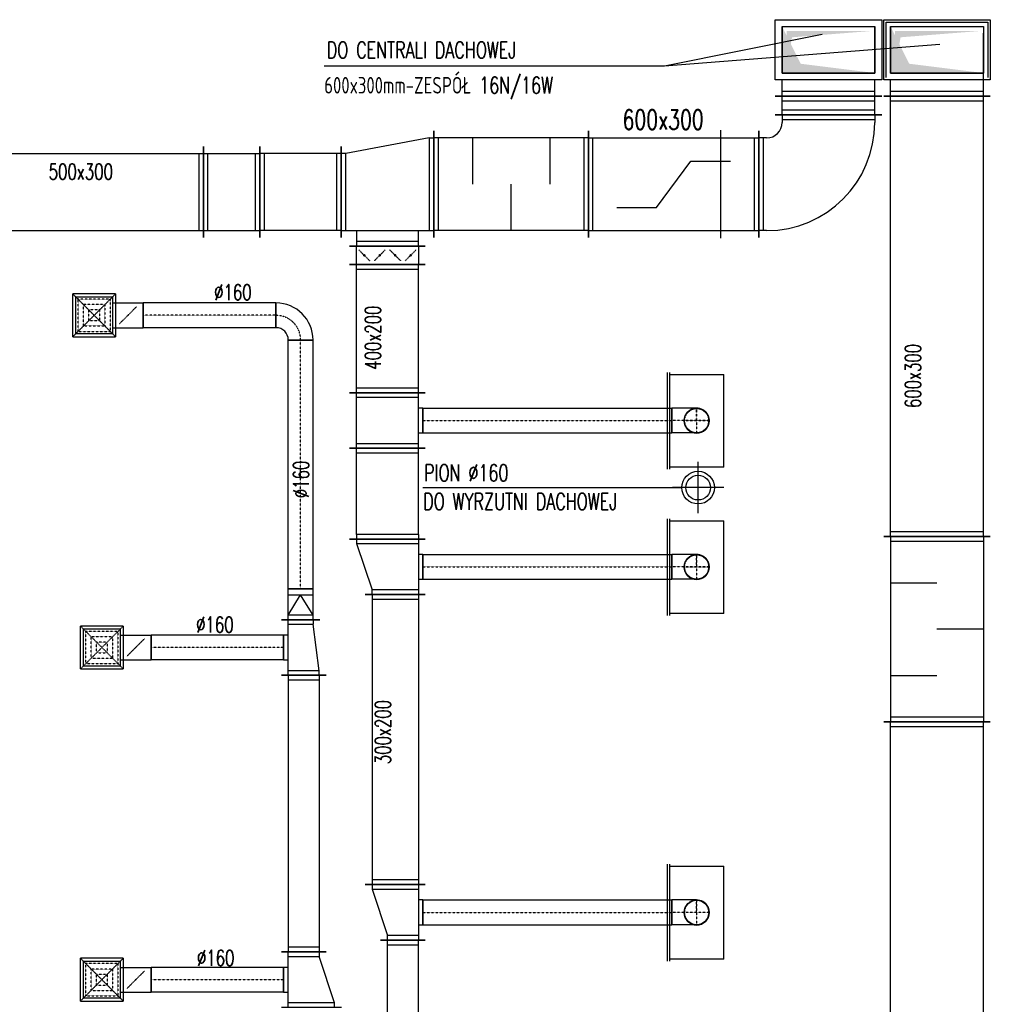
# Model space of a CAD drawing. Extents: x -7228 to 74941, y -112898 to 85621.
# Tile 50 of 256: x 33582 to 34210, y -55819 to -55181. Entities that reach past the tile are written whole.
import ezdxf

# ---------------------------------------------------------------- set-up
doc = ezdxf.new("R2010")
doc.units = 0
for name, pattern in [('DASHDOT', [1, 0.5, -0.25, 0, -0.25]), ('DASHED', [0.75, 0.5, -0.25]), ('DASHED2', [0.375, 0.25, -0.125])]:
    doc.linetypes.add(name, pattern=pattern)
doc.layers.get('0').update_dxf_attribs({"color": 101, "linetype": 'CONTINUOUS'})
for name, color, linetype in [('$$$-uwagi', 2, 'CONTINUOUS'), ('BB-went-opis', 8, 'CONTINUOUS'), ('E35', 6, 'CONTINUOUS'), ('FLUID-N16', 7, 'CONTINUOUS'), ('FLUID-N16-SYM', 7, 'CONTINUOUS'), ('FLUID-W16', 7, 'CONTINUOUS'), ('FLUID-W16-SYM', 7, 'CONTINUOUS'), ('m-went-wywiew', 1, 'CONTINUOUS')]:
    doc.layers.add(name, color=color, linetype=linetype)
doc.styles.add('tab-bud$0$ROMANS', font='romans', dxfattribs={"width": 0.7})
doc.linetypes.add('ZIGZAG', pattern='A,0.00254,-5.08,[131,ltypeshp.shx,S=5.08,R=0,X=-5.08,Y=0],-10.16,[131,ltypeshp.shx,S=5.08,R=180,X=5.08,Y=0],-5.08', length=20.32254)

# ---------------------------------------------------------------- blocks, each defined once
blk = doc.blocks.new('*U5098')
at = {"color": 5, "linetype": 'Continuous', "lineweight": -2, "ltscale": 2}
for p, q in [((-600, -345), (-600, 345)), ((600, 345), (600, -345))]:
    blk.add_line(p, q, dxfattribs=at)
at = {"color": 0, "linetype": 'ByBlock', "lineweight": -2, "ltscale": 2}
for p, q in [((-600, 300), (600, 300)), ((-600, -300), (600, -300))]:
    blk.add_line(p, q, dxfattribs=at)
at = {"color": 4, "linetype": 'Continuous', "ltscale": 2}
for p, q in [((-570, -300), (-570, 300)), ((0, 300), (0, 0)), ((570, 300), (570, -300)), ((-300, -300), (-300, 0)), ((300, -300), (300, 0))]:
    blk.add_line(p, q, dxfattribs=at)
blk = doc.blocks.new('*U5148')
at = {"color": 5, "linetype": 'Continuous', "lineweight": -2, "ltscale": 2}
for p, q in [((180, 195), (180, -195)), ((-180, -195), (-180, 95)), ((80, -180), (-80, -180))]:
    blk.add_line(p, q, dxfattribs=at)
at = {"color": 0, "linetype": 'ByBlock', "lineweight": -2, "ltscale": 2}
for p, q in [((150, 150), (-150, 50)), ((180, 150), (150, 150)), ((-180, 50), (-150, 50)), ((180, -150), (-180, -150)), ((-80, -150), (-80, -180)), ((80, -180), (80, -150))]:
    blk.add_line(p, q, dxfattribs=at)
at = {"color": 4, "linetype": 'Continuous', "ltscale": 2}
for p, q in [((150, 150), (150, -150)), ((-150, -150), (-150, 50))]:
    blk.add_line(p, q, dxfattribs=at)
blk = doc.blocks.new('*U5134')
at = {"color": 5, "linetype": 'Continuous', "lineweight": -2, "ltscale": 2}
for p, q in [((180, 145), (180, -145)), ((-180, -145), (-180, 105)), ((80, -130), (-80, -130))]:
    blk.add_line(p, q, dxfattribs=at)
at = {"color": 0, "linetype": 'ByBlock', "lineweight": -2, "ltscale": 2}
for p, q in [((150, 100), (-150, 60)), ((180, 100), (150, 100)), ((-180, 60), (-150, 60)), ((180, -100), (-180, -100)), ((-80, -100), (-80, -130)), ((80, -130), (80, -100))]:
    blk.add_line(p, q, dxfattribs=at)
at = {"color": 4, "linetype": 'Continuous', "ltscale": 2}
for p, q in [((150, 100), (150, -100)), ((-150, -100), (-150, 60))]:
    blk.add_line(p, q, dxfattribs=at)
blk = doc.blocks.new('*U5135')
at = {"color": 5, "linetype": 'Continuous', "lineweight": -2, "ltscale": 2}
for p, q in [((-100, -125), (-100, 125)), ((100, 80), (100, -80))]:
    blk.add_line(p, q, dxfattribs=at)
at = {"color": 0, "linetype": 'ByBlock', "lineweight": -2, "ltscale": 2}
for p, q in [((-100, 80), (-70, 80)), ((-70, 80), (60, 80)), ((60, 80), (100, 80)), ((-100, -80), (-70, -80)), ((-70, -80), (60, -80)), ((60, -80), (100, -80))]:
    blk.add_line(p, q, dxfattribs=at)
at = {"color": 4, "linetype": 'Continuous', "ltscale": 2}
for p, q in [((-70, -80), (-70, 80)), ((-70, 80), (60, 0)), ((60, 80), (60, -80)), ((-70, -80), (60, 0))]:
    blk.add_line(p, q, dxfattribs=at)
blk = doc.blocks.new('*U5136')
at = {"color": 5, "linetype": 'Continuous', "lineweight": -2, "ltscale": 2}
for p, q in [((-805, -80), (-805, 80)), ((805, 80), (805, -80))]:
    blk.add_line(p, q, dxfattribs=at)
at = {"color": 0, "linetype": 'ByBlock', "lineweight": -2, "ltscale": 2}
for p, q in [((-805, 80), (805, 80)), ((-805, -80), (805, -80))]:
    blk.add_line(p, q, dxfattribs=at)
at = {"layer": 'FLUID-N16-SYM', "color": 2, "linetype": 'DASHDOT', "ltscale": 2}
blk.add_line((-805, 0), (805, 0), dxfattribs=at)
blk = doc.blocks.new('*U5137')
at = {"color": 5, "linetype": 'Continuous', "lineweight": -2, "ltscale": 2}
for p, q in [((-120, -40), (-120, 120)), ((120, -120), (-40, -120))]:
    blk.add_line(p, q, dxfattribs=at)
at = {"color": 0, "linetype": 'ByBlock', "lineweight": -2, "ltscale": 2}
for radius in [240, 80]:
    blk.add_arc((-120, -120), radius, 0, 90, dxfattribs=at)
at = {"layer": 'FLUID-N16-SYM', "color": 2, "linetype": 'DASHDOT', "ltscale": 2}
blk.add_arc((-120, -120), 160, 0, 90, dxfattribs=at)
blk = doc.blocks.new('*U5140')
at = {"color": 4, "linetype": 'Continuous', "ltscale": 2}
for p, q in [((-138.5, 138.5), (138.5, 138.5)), ((-138.5, 138.5), (-138.5, -138.5)), ((138.5, -138.5), (138.5, 138.5)), ((138.5, -138.5), (-138.5, -138.5))]:
    blk.add_line(p, q, dxfattribs=at)
at = {"color": 4, "linetype": 'DASHED', "ltscale": 2}
for p, q in [((-138.5, 138.5), (0, 0)), ((138.5, 138.5), (0, 0)), ((-103.9, 103.9), (103.9, 103.9)), ((-103.9, 103.9), (-103.9, -103.9)), ((-69.2, 69.2), (69.2, 69.2)), ((-69.2, 69.2), (-69.2, -69.2)), ((69.2, -69.2), (69.2, 69.2)), ((103.9, -103.9), (103.9, 103.9)), ((-138.5, -138.5), (0, 0)), ((-34.6, 34.6), (34.6, 34.6)), ((-34.6, 34.6), (-34.6, -34.6)), ((138.5, -138.5), (0, 0)), ((34.6, -34.6), (34.6, 34.6)), ((34.6, -34.6), (-34.6, -34.6)), ((103.9, -103.9), (-103.9, -103.9)), ((69.2, -69.2), (-69.2, -69.2)), ((0, -219), (-56.6, -162.4)), ((0, -219), (56.6, -275.6))]:
    blk.add_line(p, q, dxfattribs=at)
at = {"color": 0, "linetype": 'ByBlock', "lineweight": -2, "ltscale": 2}
for p, q in [((-120, -120), (-120, 120)), ((120, 120), (-120, 120)), ((120, 120), (120, -120)), ((-120, -120), (120, -120)), ((-80, -120), (-80, -318)), ((80, -120), (80, -318))]:
    blk.add_line(p, q, dxfattribs=at)
at = {"color": 5, "linetype": 'Continuous', "lineweight": -2, "ltscale": 2}
blk.add_line((80, -318), (-80, -318), dxfattribs=at)
at = {"color": 4, "linetype": 'Continuous', "ltscale": 2}
blk.add_lwpolyline([(-2.5, -219, 5, 5, 1), (2.5, -219, 5, 5, 1)], format="xyseb", close=True, dxfattribs=at)
blk = doc.blocks.new('*U5141')
at = {"color": 5, "linetype": 'Continuous', "lineweight": -2, "ltscale": 2}
for p, q in [((-429.2, -80), (-429.2, 80)), ((429.2, 80), (429.2, -80))]:
    blk.add_line(p, q, dxfattribs=at)
at = {"color": 5, "linetype": 'ZIGZAG', "lineweight": -2, "ltscale": 0.4}
for points in [[(429.2, 80), (-429.2, 80)], [(429.2, -80), (-429.2, -80)]]:
    blk.add_spline(points, degree=3, dxfattribs=at)
at = {"layer": 'FLUID-N16-SYM', "color": 2, "linetype": 'DASHDOT', "ltscale": 2, "start_tangent": (-1, 0), "end_tangent": (-1, 0)}
blk.add_spline([(429.2, 0), (0, 0), (-429.2, 0)], degree=3, dxfattribs=at)
blk = doc.blocks.new('*U5142')
at = {"color": 4, "linetype": 'Continuous', "ltscale": 2}
for p, q in [((-138.5, 138.5), (138.5, 138.5)), ((-138.5, 138.5), (-138.5, -138.5)), ((138.5, -138.5), (138.5, 138.5)), ((138.5, -138.5), (-138.5, -138.5))]:
    blk.add_line(p, q, dxfattribs=at)
at = {"color": 4, "linetype": 'DASHED', "ltscale": 2}
for p, q in [((-138.5, 138.5), (0, 0)), ((138.5, 138.5), (0, 0)), ((-103.9, 103.9), (103.9, 103.9)), ((-103.9, 103.9), (-103.9, -103.9)), ((-69.2, 69.2), (69.2, 69.2)), ((-69.2, 69.2), (-69.2, -69.2)), ((69.2, -69.2), (69.2, 69.2)), ((103.9, -103.9), (103.9, 103.9)), ((-138.5, -138.5), (0, 0)), ((-34.6, 34.6), (34.6, 34.6)), ((-34.6, 34.6), (-34.6, -34.6)), ((138.5, -138.5), (0, 0)), ((34.6, -34.6), (34.6, 34.6)), ((34.6, -34.6), (-34.6, -34.6)), ((103.9, -103.9), (-103.9, -103.9)), ((69.2, -69.2), (-69.2, -69.2)), ((0, -219), (-56.6, -162.4)), ((0, -219), (56.6, -275.6))]:
    blk.add_line(p, q, dxfattribs=at)
at = {"color": 0, "linetype": 'ByBlock', "lineweight": -2, "ltscale": 2}
for p, q in [((-120, -120), (-120, 120)), ((120, 120), (-120, 120)), ((120, 120), (120, -120)), ((-120, -120), (120, -120)), ((-80, -120), (-80, -318)), ((80, -120), (80, -318))]:
    blk.add_line(p, q, dxfattribs=at)
at = {"color": 5, "linetype": 'Continuous', "lineweight": -2, "ltscale": 2}
blk.add_line((80, -318), (-80, -318), dxfattribs=at)
at = {"color": 4, "linetype": 'Continuous', "ltscale": 2}
blk.add_lwpolyline([(-2.5, -219, 5, 5, 1), (2.5, -219, 5, 5, 1)], format="xyseb", close=True, dxfattribs=at)
blk = doc.blocks.new('*U5143')
at = {"color": 5, "linetype": 'Continuous', "lineweight": -2, "ltscale": 2}
for p, q in [((-429.2, -80), (-429.2, 80)), ((429.2, 80), (429.2, -80))]:
    blk.add_line(p, q, dxfattribs=at)
at = {"color": 5, "linetype": 'ZIGZAG', "lineweight": -2, "ltscale": 0.4}
for points in [[(429.2, 80), (-429.2, 80)], [(429.2, -80), (-429.2, -80)]]:
    blk.add_spline(points, degree=3, dxfattribs=at)
at = {"layer": 'FLUID-N16-SYM', "color": 2, "linetype": 'DASHDOT', "ltscale": 2, "start_tangent": (-1, 0), "end_tangent": (-1, 0)}
blk.add_spline([(429.2, 0), (0, 0), (-429.2, 0)], degree=3, dxfattribs=at)
blk = doc.blocks.new('*U5144')
at = {"color": 4, "linetype": 'Continuous', "ltscale": 2}
for p, q in [((-138.5, 138.5), (138.5, 138.5)), ((-138.5, 138.5), (-138.5, -138.5)), ((138.5, -138.5), (138.5, 138.5)), ((138.5, -138.5), (-138.5, -138.5))]:
    blk.add_line(p, q, dxfattribs=at)
at = {"color": 4, "linetype": 'DASHED', "ltscale": 2}
for p, q in [((-138.5, 138.5), (0, 0)), ((138.5, 138.5), (0, 0)), ((-103.9, 103.9), (103.9, 103.9)), ((-103.9, 103.9), (-103.9, -103.9)), ((-69.2, 69.2), (69.2, 69.2)), ((-69.2, 69.2), (-69.2, -69.2)), ((69.2, -69.2), (69.2, 69.2)), ((103.9, -103.9), (103.9, 103.9)), ((-138.5, -138.5), (0, 0)), ((-34.6, 34.6), (34.6, 34.6)), ((-34.6, 34.6), (-34.6, -34.6)), ((138.5, -138.5), (0, 0)), ((34.6, -34.6), (34.6, 34.6)), ((34.6, -34.6), (-34.6, -34.6)), ((103.9, -103.9), (-103.9, -103.9)), ((69.2, -69.2), (-69.2, -69.2)), ((0, -219), (-56.6, -162.4)), ((0, -219), (56.6, -275.6))]:
    blk.add_line(p, q, dxfattribs=at)
at = {"color": 0, "linetype": 'ByBlock', "lineweight": -2, "ltscale": 2}
for p, q in [((-120, -120), (-120, 120)), ((120, 120), (-120, 120)), ((120, 120), (120, -120)), ((-120, -120), (120, -120)), ((-80, -120), (-80, -318)), ((80, -120), (80, -318))]:
    blk.add_line(p, q, dxfattribs=at)
at = {"color": 5, "linetype": 'Continuous', "lineweight": -2, "ltscale": 2}
blk.add_line((80, -318), (-80, -318), dxfattribs=at)
at = {"color": 4, "linetype": 'Continuous', "ltscale": 2}
blk.add_lwpolyline([(-2.5, -219, 5, 5, 1), (2.5, -219, 5, 5, 1)], format="xyseb", close=True, dxfattribs=at)
blk = doc.blocks.new('*U5145')
at = {"color": 5, "linetype": 'Continuous', "lineweight": -2, "ltscale": 2}
for p, q in [((-429.2, -80), (-429.2, 80)), ((429.2, 80), (429.2, -80))]:
    blk.add_line(p, q, dxfattribs=at)
at = {"color": 5, "linetype": 'ZIGZAG', "lineweight": -2, "ltscale": 0.4}
for points in [[(429.2, 80), (-429.2, 80)], [(429.2, -80), (-429.2, -80)]]:
    blk.add_spline(points, degree=3, dxfattribs=at)
at = {"layer": 'FLUID-N16-SYM', "color": 2, "linetype": 'DASHDOT', "ltscale": 2, "start_tangent": (-1, 0), "end_tangent": (-1, 0)}
blk.add_spline([(429.2, 0), (0, 0), (-429.2, 0)], degree=3, dxfattribs=at)
blk = doc.blocks.new('*U5281')
at = {"color": 1, "linetype": 'Continuous', "lineweight": -2, "ltscale": 2}
for p, q in [((400, 395), (400, -295)), ((295, -400), (-395, -400))]:
    blk.add_line(p, q, dxfattribs=at)
at = {"color": 0, "linetype": 'ByBlock', "lineweight": -2, "ltscale": 2}
for p, q in [((350, 350), (400, 350)), ((350, -250), (400, -250)), ((-350, -400), (-350, -350)), ((250, -400), (250, -350))]:
    blk.add_line(p, q, dxfattribs=at)
at = {"color": 4, "linetype": 'Continuous', "ltscale": 2}
for p, q in [((370, 350), (370, -250)), ((250, -370), (-350, -370))]:
    blk.add_line(p, q, dxfattribs=at)
at = {"color": 0, "linetype": 'ByBlock', "lineweight": -2, "ltscale": 2}
for radius in [700, 100]:
    blk.add_arc((350, -350), radius, 90, 180, dxfattribs=at)
blk = doc.blocks.new('*U5282')
at = {"color": 1, "linetype": 'Continuous', "lineweight": -2, "ltscale": 2}
for p, q in [((-500, -345), (-500, 345)), ((500, 345), (500, -345))]:
    blk.add_line(p, q, dxfattribs=at)
at = {"color": 0, "linetype": 'ByBlock', "lineweight": -2, "ltscale": 2}
for p, q in [((-500, 300), (500, 300)), ((-500, -300), (500, -300))]:
    blk.add_line(p, q, dxfattribs=at)
at = {"color": 4, "linetype": 'Continuous', "ltscale": 2}
for p, q in [((-470, -300), (-470, 300)), ((0, 300), (0, 0)), ((470, 300), (470, -300)), ((-250, -300), (-250, 0)), ((250, -300), (250, 0))]:
    blk.add_line(p, q, dxfattribs=at)
blk = doc.blocks.new('*U5283')
at = {"color": 1, "linetype": 'Continuous', "lineweight": -2, "ltscale": 2}
for p, q in [((300, 345), (300, -345)), ((-300, -345), (-300, 245)), ((245, -400), (-245, -400))]:
    blk.add_line(p, q, dxfattribs=at)
at = {"color": 0, "linetype": 'ByBlock', "lineweight": -2, "ltscale": 2}
for p, q in [((270, 300), (-270, 200)), ((270, 300), (300, 300)), ((-270, 200), (-300, 200)), ((-300, -300), (300, -300)), ((-200, -300), (-200, -400)), ((200, -400), (200, -300))]:
    blk.add_line(p, q, dxfattribs=at)
at = {"color": 4, "linetype": 'Continuous', "ltscale": 2}
for p, q in [((270, 300), (270, -300)), ((-270, -300), (-270, 200)), ((200, -370), (-200, -370))]:
    blk.add_line(p, q, dxfattribs=at)
blk = doc.blocks.new('*U5284')
at = {"color": 1, "linetype": 'Continuous', "lineweight": -2, "ltscale": 2}
for p, q in [((-182.5, -295), (-182.5, 295)), ((182.5, 295), (182.5, -295))]:
    blk.add_line(p, q, dxfattribs=at)
at = {"color": 0, "linetype": 'ByBlock', "lineweight": -2, "ltscale": 2}
for p, q in [((-182.5, 250), (182.5, 250)), ((-182.5, -250), (182.5, -250))]:
    blk.add_line(p, q, dxfattribs=at)
at = {"color": 4, "linetype": 'Continuous', "ltscale": 2}
for p, q in [((-152.5, -250), (-152.5, 250)), ((152.5, 250), (152.5, -250))]:
    blk.add_line(p, q, dxfattribs=at)
blk = doc.blocks.new('*U5285')
at = {"color": 1, "linetype": 'Continuous', "lineweight": -2, "ltscale": 2}
for p, q in [((-737, -295), (-737, 295)), ((737, 295), (737, -295))]:
    blk.add_line(p, q, dxfattribs=at)
at = {"color": 0, "linetype": 'ByBlock', "lineweight": -2, "ltscale": 2}
for p, q in [((-737, 250), (737, 250)), ((-737, -250), (737, -250))]:
    blk.add_line(p, q, dxfattribs=at)
at = {"color": 4, "linetype": 'Continuous', "ltscale": 2}
for p, q in [((-707, -250), (-707, 250)), ((707, 250), (707, -250))]:
    blk.add_line(p, q, dxfattribs=at)
blk = doc.blocks.new('*U5312')
at = {"color": 1, "linetype": 'Continuous', "lineweight": -2, "ltscale": 2}
for p, q in [((-263, -295), (-263, 295)), ((263, 295), (263, -295))]:
    blk.add_line(p, q, dxfattribs=at)
at = {"color": 0, "linetype": 'ByBlock', "lineweight": -2, "ltscale": 2}
for p, q in [((-263, 250), (263, 250)), ((-263, -250), (263, -250))]:
    blk.add_line(p, q, dxfattribs=at)
at = {"color": 4, "linetype": 'Continuous', "ltscale": 2}
for p, q in [((-233, -250), (-233, 250)), ((233, 250), (233, -250))]:
    blk.add_line(p, q, dxfattribs=at)
blk = doc.blocks.new('*U5332')
at = {"color": 1, "linetype": 'Continuous', "lineweight": -2, "ltscale": 2}
for p, q in [((-180, -245), (-180, 245)), ((180, 245), (180, -245)), ((80, -230), (-80, -230))]:
    blk.add_line(p, q, dxfattribs=at)
at = {"color": 0, "linetype": 'ByBlock', "lineweight": -2, "ltscale": 2}
for p, q in [((-180, 200), (180, 200)), ((-180, -200), (180, -200)), ((-80, -200), (-80, -230)), ((80, -230), (80, -200))]:
    blk.add_line(p, q, dxfattribs=at)
at = {"color": 4, "linetype": 'Continuous', "ltscale": 2}
for p, q in [((-150, -200), (-150, 200)), ((150, 200), (150, -200))]:
    blk.add_line(p, q, dxfattribs=at)
blk = doc.blocks.new('*U5333')
at = {"color": 1, "linetype": 'Continuous', "lineweight": -2, "ltscale": 2}
for p, q in [((-805.5, -80), (-805.5, 80)), ((805.5, 80), (805.5, -80))]:
    blk.add_line(p, q, dxfattribs=at)
at = {"color": 0, "linetype": 'ByBlock', "lineweight": -2, "ltscale": 2}
for p, q in [((-805.5, 80), (805.5, 80)), ((-805.5, -80), (805.5, -80))]:
    blk.add_line(p, q, dxfattribs=at)
at = {"layer": 'FLUID-W16-SYM', "color": 2, "linetype": 'DASHDOT', "ltscale": 2}
blk.add_line((-805.5, 0), (805.5, 0), dxfattribs=at)
blk = doc.blocks.new('*U5334')
at = {"color": 0, "linetype": 'ByBlock', "lineweight": -2, "ltscale": 2}
for p, q in [((-40, 80), (120, 80)), ((-40, -80), (120, -80))]:
    blk.add_line(p, q, dxfattribs=at)
at = {"color": 1, "linetype": 'Continuous', "lineweight": -2, "ltscale": 2}
blk.add_line((120, 80), (120, -80), dxfattribs=at)
at = {"color": 0, "linetype": 'ByBlock', "lineweight": -2, "ltscale": 2}
blk.add_ellipse((-40, 0), major_axis=(0, 80), ratio=1, start_param=0, end_param=3.141593, dxfattribs=at)
at = {"color": 4, "linetype": 'DASHED', "ltscale": 2}
blk.add_ellipse((-40, 0), major_axis=(0, 80), ratio=1, start_param=3.141593, end_param=6.283185, dxfattribs=at)
at = {"layer": 'FLUID-W16-SYM', "color": 2, "linetype": 'DASHDOT', "ltscale": 2}
for p, q in [((-40, -80), (-40, 80)), ((-120, 0), (120, 0))]:
    blk.add_line(p, q, dxfattribs=at)
blk = doc.blocks.new('*U5335')
at = {"color": 1, "linetype": 'Continuous', "lineweight": -2, "ltscale": 2}
for p, q in [((-805.5, -80), (-805.5, 80)), ((805.5, 80), (805.5, -80))]:
    blk.add_line(p, q, dxfattribs=at)
at = {"color": 0, "linetype": 'ByBlock', "lineweight": -2, "ltscale": 2}
for p, q in [((-805.5, 80), (805.5, 80)), ((-805.5, -80), (805.5, -80))]:
    blk.add_line(p, q, dxfattribs=at)
at = {"layer": 'FLUID-W16-SYM', "color": 2, "linetype": 'DASHDOT', "ltscale": 2}
blk.add_line((-805.5, 0), (805.5, 0), dxfattribs=at)
blk = doc.blocks.new('*U5336')
at = {"color": 1, "linetype": 'Continuous', "lineweight": -2, "ltscale": 2}
for p, q in [((-805.5, -80), (-805.5, 80)), ((805.5, 80), (805.5, -80))]:
    blk.add_line(p, q, dxfattribs=at)
at = {"color": 0, "linetype": 'ByBlock', "lineweight": -2, "ltscale": 2}
for p, q in [((-805.5, 80), (805.5, 80)), ((-805.5, -80), (805.5, -80))]:
    blk.add_line(p, q, dxfattribs=at)
at = {"layer": 'FLUID-W16-SYM', "color": 2, "linetype": 'DASHDOT', "ltscale": 2}
blk.add_line((-805.5, 0), (805.5, 0), dxfattribs=at)
blk = doc.blocks.new('*U5339')
at = {"color": 0, "linetype": 'ByBlock', "lineweight": -2, "ltscale": 2}
for p, q in [((150, 200), (-150, 100)), ((180, 200), (150, 200)), ((-180, 100), (-150, 100)), ((180, -200), (-180, -200)), ((-80, -200), (-80, -230)), ((80, -230), (80, -200))]:
    blk.add_line(p, q, dxfattribs=at)
at = {"color": 4, "linetype": 'Continuous', "ltscale": 2}
for p, q in [((150, 200), (150, -200)), ((-150, -200), (-150, 100))]:
    blk.add_line(p, q, dxfattribs=at)
at = {"color": 1, "linetype": 'Continuous', "lineweight": -2, "ltscale": 2}
for p, q in [((180, 245), (180, -245)), ((-180, -245), (-180, 145)), ((80, -230), (-80, -230))]:
    blk.add_line(p, q, dxfattribs=at)
blk = doc.blocks.new('*U5340')
at = {"color": 1, "linetype": 'Continuous', "lineweight": -2, "ltscale": 2}
for p, q in [((180, 195), (180, -195)), ((-180, -195), (-180, 95)), ((80, -180), (-80, -180))]:
    blk.add_line(p, q, dxfattribs=at)
at = {"color": 0, "linetype": 'ByBlock', "lineweight": -2, "ltscale": 2}
for p, q in [((150, 150), (-150, 50)), ((180, 150), (150, 150)), ((-180, 50), (-150, 50)), ((180, -150), (-180, -150)), ((-80, -150), (-80, -180)), ((80, -180), (80, -150))]:
    blk.add_line(p, q, dxfattribs=at)
at = {"color": 4, "linetype": 'Continuous', "ltscale": 2}
for p, q in [((150, 150), (150, -150)), ((-150, -150), (-150, 50))]:
    blk.add_line(p, q, dxfattribs=at)
blk = doc.blocks.new('*U5155')
at = {"color": 5, "linetype": 'Continuous', "lineweight": -2, "ltscale": 2}
for p, q in [((-2258, -345), (-2258, 345)), ((2258, 345), (2258, -345))]:
    blk.add_line(p, q, dxfattribs=at)
at = {"color": 0, "linetype": 'ByBlock', "lineweight": -2, "ltscale": 2}
for p, q in [((-2258, 300), (2258, 300)), ((-2258, -300), (2258, -300))]:
    blk.add_line(p, q, dxfattribs=at)
at = {"color": 4, "linetype": 'Continuous', "ltscale": 2}
for p, q in [((-2228, -300), (-2228, 300)), ((2228, 300), (2228, -300))]:
    blk.add_line(p, q, dxfattribs=at)
blk = doc.blocks.new('*U5156')
at = {"color": 5, "linetype": 'Continuous', "lineweight": -2, "ltscale": 2}
for p, q in [((-1425, -345), (-1425, 345)), ((1425, 345), (1425, -345))]:
    blk.add_line(p, q, dxfattribs=at)
at = {"color": 0, "linetype": 'ByBlock', "lineweight": -2, "ltscale": 2}
for p, q in [((-1425, 300), (1425, 300)), ((-1425, -300), (1425, -300))]:
    blk.add_line(p, q, dxfattribs=at)
at = {"color": 4, "linetype": 'Continuous', "ltscale": 2}
for p, q in [((-1395, -300), (-1395, 300)), ((1395, 300), (1395, -300))]:
    blk.add_line(p, q, dxfattribs=at)
blk = doc.blocks.new('*U5162')
at = {"color": 5, "linetype": 'Continuous', "lineweight": -2, "ltscale": 2}
for p, q in [((-895, -145), (-895, 145)), ((895, 145), (895, -145))]:
    blk.add_line(p, q, dxfattribs=at)
at = {"color": 0, "linetype": 'ByBlock', "lineweight": -2, "ltscale": 2}
for p, q in [((-895, 100), (895, 100)), ((-895, -100), (895, -100))]:
    blk.add_line(p, q, dxfattribs=at)
at = {"color": 4, "linetype": 'Continuous', "ltscale": 2}
for p, q in [((-865, -100), (-865, 100)), ((865, 100), (865, -100))]:
    blk.add_line(p, q, dxfattribs=at)
blk = doc.blocks.new('*U5346')
at = {"color": 1, "linetype": 'Continuous', "lineweight": -2, "ltscale": 2}
for p, q in [((-924.5, -145), (-924.5, 145)), ((924.5, 145), (924.5, -145))]:
    blk.add_line(p, q, dxfattribs=at)
at = {"color": 0, "linetype": 'ByBlock', "lineweight": -2, "ltscale": 2}
for p, q in [((-924.5, 100), (924.5, 100)), ((-924.5, -100), (924.5, -100))]:
    blk.add_line(p, q, dxfattribs=at)
at = {"color": 4, "linetype": 'Continuous', "ltscale": 2}
for p, q in [((-894.5, -100), (-894.5, 100)), ((894.5, 100), (894.5, -100))]:
    blk.add_line(p, q, dxfattribs=at)
blk = doc.blocks.new('*U5347')
at = {"color": 1, "linetype": 'Continuous', "lineweight": -2, "ltscale": 2}
for p, q in [((-938, -195), (-938, 195)), ((938, 195), (938, -195))]:
    blk.add_line(p, q, dxfattribs=at)
at = {"color": 0, "linetype": 'ByBlock', "lineweight": -2, "ltscale": 2}
for p, q in [((-938, 150), (938, 150)), ((-938, -150), (938, -150))]:
    blk.add_line(p, q, dxfattribs=at)
at = {"color": 4, "linetype": 'Continuous', "ltscale": 2}
for p, q in [((-908, -150), (-908, 150)), ((908, 150), (908, -150))]:
    blk.add_line(p, q, dxfattribs=at)
blk = doc.blocks.new('*U5348')
at = {"color": 0, "linetype": 'ByBlock', "lineweight": -2, "ltscale": 2}
blk.add_circle((0, 0), 80, dxfattribs=at)
blk = doc.blocks.new('*U5349')
at = {"color": 0, "linetype": 'ByBlock', "lineweight": -2, "ltscale": 2}
for p, q in [((-300, -175), (-300, 175)), ((300, 175), (-300, 175)), ((300, 175), (300, -175))]:
    blk.add_line(p, q, dxfattribs=at)
at = {"color": 4, "linetype": 'Continuous', "ltscale": 2}
for p, q in [((-313.5, -175), (313.5, -175)), ((-313.5, -190), (313.5, -190))]:
    blk.add_line(p, q, dxfattribs=at)
at = {"color": 0, "linetype": 'ByBlock', "lineweight": -2, "ltscale": 2}
blk.add_circle((0, 0), 80, dxfattribs=at)
blk = doc.blocks.new('*U5350')
at = {"color": 0, "linetype": 'ByBlock', "lineweight": -2, "ltscale": 2}
blk.add_circle((0, 0), 80, dxfattribs=at)
at = {"color": 4, "linetype": 'DASHED', "lineweight": -2, "ltscale": 2}
blk.add_arc((0, -1), 80, 0, 180, dxfattribs=at)
at = {"color": 0, "lineweight": -2, "ltscale": 2}
blk.add_arc((0, -1), 80, 180, 0, dxfattribs=at)
at = {"color": 1, "linetype": 'ZIGZAG', "lineweight": -2, "ltscale": 0.4}
for points in [[(80, -1), (80, 0)], [(-80, -1), (-80, 0)]]:
    blk.add_spline(points, degree=3, dxfattribs=at)
at = {"layer": 'FLUID-W16-SYM', "color": 2, "linetype": 'DASHDOT', "ltscale": 2}
for p, q in [((0, 0), (0, 80)), ((80, 0), (-80, 0)), ((80, -1), (-80, -1)), ((0, -1), (0, -81))]:
    blk.add_line(p, q, dxfattribs=at)
at = {"layer": 'FLUID-W16-SYM', "color": 2, "linetype": 'DASHDOT', "ltscale": 2, "start_tangent": (0, 1), "end_tangent": (0, 1)}
blk.add_spline([(0, -1), (0, 0)], degree=3, dxfattribs=at)
blk = doc.blocks.new('*U5354')
at = {"color": 0, "linetype": 'ByBlock', "lineweight": -2, "ltscale": 2}
for p, q in [((-40, 80), (120, 80)), ((-40, -80), (120, -80))]:
    blk.add_line(p, q, dxfattribs=at)
at = {"color": 1, "linetype": 'Continuous', "lineweight": -2, "ltscale": 2}
blk.add_line((120, 80), (120, -80), dxfattribs=at)
at = {"color": 0, "linetype": 'ByBlock', "lineweight": -2, "ltscale": 2}
blk.add_ellipse((-40, 0), major_axis=(0, 80), ratio=1, start_param=0, end_param=3.141593, dxfattribs=at)
at = {"color": 4, "linetype": 'DASHED', "ltscale": 2}
blk.add_ellipse((-40, 0), major_axis=(0, 80), ratio=1, start_param=3.141593, end_param=6.283185, dxfattribs=at)
at = {"layer": 'FLUID-W16-SYM', "color": 2, "linetype": 'DASHDOT', "ltscale": 2}
for p, q in [((-40, -80), (-40, 80)), ((-120, 0), (120, 0))]:
    blk.add_line(p, q, dxfattribs=at)
blk = doc.blocks.new('*U5353')
at = {"color": 0, "linetype": 'ByBlock', "lineweight": -2, "ltscale": 2}
blk.add_circle((0, 0), 80, dxfattribs=at)
blk = doc.blocks.new('*U5351')
at = {"color": 0, "linetype": 'ByBlock', "lineweight": -2, "ltscale": 2}
for p, q in [((-300, -175), (-300, 175)), ((300, 175), (-300, 175)), ((300, 175), (300, -175))]:
    blk.add_line(p, q, dxfattribs=at)
at = {"color": 4, "linetype": 'Continuous', "ltscale": 2}
for p, q in [((-313.5, -175), (313.5, -175)), ((-313.5, -190), (313.5, -190))]:
    blk.add_line(p, q, dxfattribs=at)
at = {"color": 0, "linetype": 'ByBlock', "lineweight": -2, "ltscale": 2}
blk.add_circle((0, 0), 80, dxfattribs=at)
blk = doc.blocks.new('*U5352')
at = {"color": 0, "linetype": 'ByBlock', "lineweight": -2, "ltscale": 2}
blk.add_circle((0, 1), 80, dxfattribs=at)
at = {"color": 4, "linetype": 'DASHED', "lineweight": -2, "ltscale": 2}
blk.add_arc((0, -1), 80, 0, 180, dxfattribs=at)
at = {"color": 0, "lineweight": -2, "ltscale": 2}
blk.add_arc((0, -1), 80, 180, 0, dxfattribs=at)
at = {"color": 1, "linetype": 'ZIGZAG', "lineweight": -2, "ltscale": 0.4}
for points in [[(-80, -1), (-80, 1)], [(80, -1), (80, 1)]]:
    blk.add_spline(points, degree=3, dxfattribs=at)
at = {"layer": 'FLUID-W16-SYM', "color": 2, "linetype": 'DASHDOT', "ltscale": 2}
for p, q in [((0, 1), (0, 81)), ((80, 1), (-80, 1)), ((80, -1), (-80, -1)), ((0, -1), (0, -81))]:
    blk.add_line(p, q, dxfattribs=at)
at = {"layer": 'FLUID-W16-SYM', "color": 2, "linetype": 'DASHDOT', "ltscale": 2, "start_tangent": (0, 1), "end_tangent": (0, 1)}
blk.add_spline([(0, -1), (0, 1)], degree=3, dxfattribs=at)
blk = doc.blocks.new('*U5358')
at = {"color": 0, "linetype": 'ByBlock', "lineweight": -2, "ltscale": 2}
for p, q in [((-40, 80), (120, 80)), ((-40, -80), (120, -80))]:
    blk.add_line(p, q, dxfattribs=at)
at = {"color": 1, "linetype": 'Continuous', "lineweight": -2, "ltscale": 2}
blk.add_line((120, 80), (120, -80), dxfattribs=at)
at = {"color": 0, "linetype": 'ByBlock', "lineweight": -2, "ltscale": 2}
blk.add_ellipse((-40, 0), major_axis=(0, 80), ratio=1, start_param=0, end_param=3.141593, dxfattribs=at)
at = {"color": 4, "linetype": 'DASHED', "ltscale": 2}
blk.add_ellipse((-40, 0), major_axis=(0, 80), ratio=1, start_param=3.141593, end_param=6.283185, dxfattribs=at)
at = {"layer": 'FLUID-W16-SYM', "color": 2, "linetype": 'DASHDOT', "ltscale": 2}
for p, q in [((-40, -80), (-40, 80)), ((-120, 0), (120, 0))]:
    blk.add_line(p, q, dxfattribs=at)
blk = doc.blocks.new('*U5357')
at = {"color": 0, "linetype": 'ByBlock', "lineweight": -2, "ltscale": 2}
blk.add_circle((0, 0), 80, dxfattribs=at)
blk = doc.blocks.new('*U5355')
at = {"color": 0, "linetype": 'ByBlock', "lineweight": -2, "ltscale": 2}
for p, q in [((-300, -175), (-300, 175)), ((300, 175), (-300, 175)), ((300, 175), (300, -175))]:
    blk.add_line(p, q, dxfattribs=at)
at = {"color": 4, "linetype": 'Continuous', "ltscale": 2}
for p, q in [((-313.5, -175), (313.5, -175)), ((-313.5, -190), (313.5, -190))]:
    blk.add_line(p, q, dxfattribs=at)
at = {"color": 0, "linetype": 'ByBlock', "lineweight": -2, "ltscale": 2}
blk.add_circle((0, 0), 80, dxfattribs=at)
blk = doc.blocks.new('*U5356')
at = {"color": 0, "linetype": 'ByBlock', "lineweight": -2, "ltscale": 2}
blk.add_circle((0, 1), 80, dxfattribs=at)
at = {"color": 4, "linetype": 'DASHED', "lineweight": -2, "ltscale": 2}
blk.add_arc((0, -1), 80, 0, 180, dxfattribs=at)
at = {"color": 0, "lineweight": -2, "ltscale": 2}
blk.add_arc((0, -1), 80, 180, 0, dxfattribs=at)
at = {"color": 1, "linetype": 'ZIGZAG', "lineweight": -2, "ltscale": 0.4}
for points in [[(-80, -1), (-80, 1)], [(80, -1), (80, 1)]]:
    blk.add_spline(points, degree=3, dxfattribs=at)
at = {"layer": 'FLUID-W16-SYM', "color": 2, "linetype": 'DASHDOT', "ltscale": 2}
for p, q in [((0, 1), (0, 81)), ((80, 1), (-80, 1)), ((80, -1), (-80, -1)), ((0, -1), (0, -81))]:
    blk.add_line(p, q, dxfattribs=at)
at = {"layer": 'FLUID-W16-SYM', "color": 2, "linetype": 'DASHDOT', "ltscale": 2, "start_tangent": (0, 1), "end_tangent": (0, 1)}
blk.add_spline([(0, -1), (0, 1)], degree=3, dxfattribs=at)
blk = doc.blocks.new('*U5367')
at = {"color": 1, "linetype": 'Continuous', "lineweight": -2, "ltscale": 2}
for p, q in [((-414.5, -245), (-414.5, 245)), ((414.5, 245), (414.5, -245))]:
    blk.add_line(p, q, dxfattribs=at)
at = {"color": 0, "linetype": 'ByBlock', "lineweight": -2, "ltscale": 2}
for p, q in [((-414.5, 200), (414.5, 200)), ((-414.5, -200), (414.5, -200))]:
    blk.add_line(p, q, dxfattribs=at)
at = {"color": 4, "linetype": 'Continuous', "ltscale": 2}
for p, q in [((-384.5, -200), (-384.5, 200)), ((384.5, 200), (384.5, -200))]:
    blk.add_line(p, q, dxfattribs=at)
blk = doc.blocks.new('*U5368')
at = {"color": 1, "linetype": 'Continuous', "lineweight": -2, "ltscale": 2}
for p, q in [((-60, -245), (-60, 245)), ((60, 245), (60, -245))]:
    blk.add_line(p, q, dxfattribs=at)
at = {"color": 0, "linetype": 'ByBlock', "lineweight": -2, "ltscale": 2}
for p, q in [((-60, 200), (60, 200)), ((60, -200), (-60, -200))]:
    blk.add_line(p, q, dxfattribs=at)
at = {"color": 4, "linetype": 'DASHED', "ltscale": 2}
for p, q in [((0, 150), (-35.4, 185.4)), ((0, 150), (35.4, 114.6)), ((0, 50), (35.4, 85.4)), ((0, 50), (-35.4, 14.6)), ((0, -50), (-35.4, -14.6)), ((0, -50), (35.4, -85.4)), ((0, -150), (35.4, -114.6)), ((0, -150), (-35.4, -185.4))]:
    blk.add_line(p, q, dxfattribs=at)
at = {"color": 4, "linetype": 'Continuous', "ltscale": 2}
for points in [[(-4, 150, 8, 8, 1), (4, 150, 8, 8, 1)], [(-4, 50, 8, 8, 1), (4, 50, 8, 8, 1)], [(-4, -50, 8, 8, 1), (4, -50, 8, 8, 1)], [(-4, -150, 8, 8, 1), (4, -150, 8, 8, 1)]]:
    blk.add_lwpolyline(points, format="xyseb", close=True, dxfattribs=at)
blk = doc.blocks.new('*U5369')
at = {"color": 1, "linetype": 'Continuous', "lineweight": -2, "ltscale": 2}
for p, q in [((-293.5, -245), (-293.5, 245)), ((293.5, 245), (293.5, -245))]:
    blk.add_line(p, q, dxfattribs=at)
at = {"color": 0, "linetype": 'ByBlock', "lineweight": -2, "ltscale": 2}
for p, q in [((-263.5, 200), (-293.5, 200)), ((-263.5, 200), (263.5, 200)), ((263.5, 200), (293.5, 200)), ((-263.5, -200), (-293.5, -200)), ((-263.5, -200), (263.5, -200)), ((263.5, -200), (293.5, -200))]:
    blk.add_line(p, q, dxfattribs=at)
at = {"color": 4, "linetype": 'Continuous', "ltscale": 2}
for p, q in [((-263.5, -200), (-263.5, 200)), ((263.5, 200), (263.5, -200))]:
    blk.add_line(p, q, dxfattribs=at)
blk = doc.blocks.new('*U5585')
at = {"color": 1, "linetype": 'Continuous', "lineweight": -2, "ltscale": 2}
blk.add_line((-235, -345), (-235, 345), dxfattribs=at)
at = {"color": 4, "linetype": 'Continuous', "ltscale": 2}
for p, q in [((-130, -345), (-130, 345)), ((-130, 345), (260, 345)), ((260, 345), (260, -345)), ((-205, -300), (-205, 300)), ((260, -345), (-130, -345))]:
    blk.add_line(p, q, dxfattribs=at)
at = {"color": 0, "linetype": 'ByBlock', "lineweight": -2, "ltscale": 2}
for p, q in [((-235, 300), (-130, 300)), ((-85, -300), (-85, 300)), ((-85, 300), (215, 300)), ((215, 300), (215, -300)), ((-235, -300), (-130, -300)), ((215, -300), (-85, -300))]:
    blk.add_line(p, q, dxfattribs=at)
at = {"color": 0, "linetype": 'ByBlock', "ltscale": 2}
blk.add_solid([(-85, 300), (215, 300), (-85, -300), (-25, 180)], dxfattribs=at)
blk = doc.blocks.new('*U5370')
at = {"color": 1, "linetype": 'Continuous', "lineweight": -2, "ltscale": 2}
for p, q in [((-60, -345), (-60, 345)), ((60, 345), (60, -345))]:
    blk.add_line(p, q, dxfattribs=at)
at = {"color": 0, "linetype": 'ByBlock', "lineweight": -2, "ltscale": 2}
for p, q in [((-60, 300), (60, 300)), ((-60, -300), (60, -300))]:
    blk.add_line(p, q, dxfattribs=at)
at = {"color": 4, "linetype": 'Continuous', "ltscale": 2}
for p, q in [((-30, -300), (-30, 300)), ((30, 300), (30, -300))]:
    blk.add_line(p, q, dxfattribs=at)
blk = doc.blocks.new('*U5586')
at = {"color": 5, "linetype": 'Continuous', "lineweight": -2, "ltscale": 2}
blk.add_line((-235, -345), (-235, 345), dxfattribs=at)
at = {"color": 4, "linetype": 'Continuous', "ltscale": 2}
for p, q in [((-130, -345), (-130, 345)), ((-130, 345), (260, 345)), ((260, 345), (260, -345)), ((-205, -300), (-205, 300)), ((260, -345), (-130, -345))]:
    blk.add_line(p, q, dxfattribs=at)
at = {"color": 0, "linetype": 'ByBlock', "lineweight": -2, "ltscale": 2}
for p, q in [((-235, 300), (-130, 300)), ((-85, -300), (-85, 300)), ((-85, 300), (215, 300)), ((215, 300), (215, -300)), ((-235, -300), (-130, -300)), ((215, -300), (-85, -300))]:
    blk.add_line(p, q, dxfattribs=at)
at = {"color": 0, "linetype": 'ByBlock', "ltscale": 2}
blk.add_solid([(-85, 300), (215, 300), (-85, -300), (-25, 180)], dxfattribs=at)
blk = doc.blocks.new('*U5371')
at = {"color": 1, "linetype": 'Continuous', "lineweight": -2, "ltscale": 2}
for p, q in [((-552, -345), (-552, 345)), ((552, 345), (552, -345))]:
    blk.add_line(p, q, dxfattribs=at)
at = {"color": 0, "linetype": 'ByBlock', "lineweight": -2, "ltscale": 2}
for p, q in [((-552, 300), (552, 300)), ((-552, -300), (552, -300))]:
    blk.add_line(p, q, dxfattribs=at)
at = {"color": 4, "linetype": 'Continuous', "ltscale": 2}
for p, q in [((-522, -300), (-522, 300)), ((522, 300), (522, -300)), ((-110.4, -150), (110.4, 150)), ((110.4, 150), (368, 150)), ((-368, -150), (-110.4, -150))]:
    blk.add_line(p, q, dxfattribs=at)
blk = doc.blocks.new('A$C44034F9E')
for points in [[(1724.84, -3819.93), (1724.84, -3843.95), (1728.42, -3823.97), (1779.37, -3819.93)], [(1849.6, -3819.93), (1795.07, -3819.93), (1795.07, -3843.95), (1798.64, -3823.97)]]:
    blk.add_hatch(color=256).paths.add_polyline_path(points)
at = {"layer": '$$$-uwagi'}
blk.add_line((1682, -3884.04), (1682, -3954.04), dxfattribs=at)
for p, q in [((1721.97, -3817.08), (1721.97, -3847.08)), ((1721.97, -3817.08), (1781.97, -3817.08)), ((1781.97, -3847.08), (1781.97, -3817.08)), ((1792.2, -3817.08), (1792.2, -3847.08)), ((1792.2, -3817.08), (1852.2, -3817.08)), ((1852.2, -3851.25), (1852.2, -3821.25)), ((1721.97, -3847.08), (1781.97, -3847.08)), ((1792.2, -3847.08), (1852.2, -3847.08))]:
    blk.add_line(p, q)
at = {"color": 9}
for p, q in [((1789.2, -3814.08), (1855.2, -3814.08)), ((1789.2, -3850.08), (1789.2, -3814.08)), ((1855.2, -3814.08), (1855.2, -3850.08))]:
    blk.add_line(p, q, dxfattribs=at)
at = {"layer": 'BB-went-opis'}
for p, q in [((1645.8, -3842.34), (1747.83, -3821.95)), ((1645.8, -3842.34), (1824.14, -3828.42)), ((1425.62, -3842.34), (1645.8, -3842.34)), ((1489.49, -4115.43), (1657.05, -4115.43))]:
    blk.add_line(p, q, dxfattribs=at)
at = {"layer": 'm-went-wywiew', "color": 9, "linetype": 'DASHED2'}
for p, q in [((1667.61, -4132.06), (1667.61, -4098.8)), ((1684.24, -4115.43), (1650.99, -4115.43))]:
    blk.add_line(p, q, dxfattribs=at)
at = {"layer": 'm-went-wywiew', "color": 9}
blk.add_circle((1667.61, -4115.43), 10.56, dxfattribs=at)
at = {"layer": 'm-went-wywiew'}
blk.add_circle((1667.61, -4115.43), 8, dxfattribs=at)
at = {"layer": 'FLUID-N16', "color": 5, "linetype": 'Continuous', "zscale": 0.1}
for name, p, xscale, yscale, rotation in [('*U5586', (1822.2, -3838.58), 0.1000000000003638, 0.1000000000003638, 90.00000000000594), ('*U5156', (1822.2, -4004.58), 0.1, 0.1, 89.99999999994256), ('*U5144', (1276.75, -4003.9), 0.1000000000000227, 0.1000000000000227, 90.00000000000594), ('*U5136', (1410.4, -4100.4), 0.1, 0.09999999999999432, 90.00000000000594), ('*U5098', (1822.2, -4207.08), 0.1, 0.1, 269.9999999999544), ('*U5135', (1410.4, -4190.9), 0.1, 0.09999999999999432, 90.00000000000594), ('*U5142', (1281.75, -4218.9), 0.1000000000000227, 0.1000000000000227, 90.00000000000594), ('*U5134', (1412.4, -4218.9), 0.1000000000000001, 0.09999999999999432, 269.999999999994), ('*U5162', (1412.4, -4326.4), 0.1, 0.09999999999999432, 269.999999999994), ('*U5155', (1822.2, -4492.88), 0.1, 0.1, 89.99999999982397), ('*U5148', (1417.4, -4433.9), 0.09999999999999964, 0.09999999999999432, 269.999999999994), ('*U5140', (1281.75, -4433.9), 0.09999999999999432, 0.09999999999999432, 90.00000000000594)]:
    blk.add_blockref(name, p, dxfattribs=dict(at, xscale=xscale, yscale=yscale, rotation=rotation))
at = {"layer": 'FLUID-N16', "color": 5, "linetype": 'Continuous', "xscale": 0.1000000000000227, "zscale": 0.1}
for name, p, yscale in [('*U5145', (1351.47, -4003.9), 0.1000000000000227), ('*U5137', (1406.4, -4007.9), 0.09999999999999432), ('*U5143', (1356.47, -4218.9), 0.1000000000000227), ('*U5141', (1356.47, -4433.9), 0.09999999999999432)]:
    blk.add_blockref(name, p, dxfattribs=dict(at, yscale=yscale))
at = {"layer": 'FLUID-W16', "color": 1, "linetype": 'Continuous'}
for name, p, xscale, yscale, zscale, rotation in [('*U5585', (1751.97, -3838.58), 0.1000000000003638, 0.1000000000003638, 0.1, 90.00000000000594), ('*U5370', (1751.97, -3868.08), 0.1, 0.1, 0.1, 89.99999999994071), ('*U5281', (1746.97, -3914.08), 0.1, 0.1, 0.1, 179.9999999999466), ('*U5282', (1546.57, -3919.08), 0.1000000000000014, 0.09999999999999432, 0.1000000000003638, 180.0000000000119), ('*U5371', (1651.77, -3919.08), 0.1, 0.1, 0.1, 359.9999999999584), ('*U5312', (1410.27, -3924.08, -3580), 0.1, 0.09999999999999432, 0.09999999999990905, 180.0000000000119), ('*U5368', (1466.57, -3965.08), 0.1, 0.09999999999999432, 0.1, 269.999999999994), ('*U5367', (1466.57, -4012.53), 0.1, 0.09999999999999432, 0.1, 90.00000000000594), ('*U5349', (1666.67, -4072.18), 0.09999999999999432, 0.09999999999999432, 0.1, 269.999999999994), ('*U5332', (1466.57, -4071.98), 0.1, 0.09999999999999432, 0.1, 90.00000000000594), ('*U5334', (1662.67, -4071.98), 0.09999999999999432, 0.09999999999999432, 0.1, 180.0000000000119), ('*U5348', (1666.67, -4071.98), 0.09999999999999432, 0.09999999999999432, 0.1, 269.999999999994), ('*U5369', (1466.57, -4119.33), 0.1, 0.09999999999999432, 0.1, 90.00000000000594), ('*U5351', (1666.67, -4166.88), 0.09999999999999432, 0.09999999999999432, 0.1, 269.999999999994), ('*U5339', (1466.57, -4166.68), 0.09999999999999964, 0.09999999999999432, 0.1, 90.00000000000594), ('*U5354', (1662.67, -4166.68), 0.09999999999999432, 0.09999999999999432, 0.1, 180.0000000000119), ('*U5353', (1666.67, -4166.68), 0.09999999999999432, 0.09999999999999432, 0.1, 269.999999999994), ('*U5347', (1471.57, -4278.48), 0.1, 0.09999999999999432, 0.1, 269.999999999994), ('*U5355', (1666.67, -4390.51), 0.1000000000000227, 0.1000000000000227, 0.1, 269.999999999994), ('*U5340', (1471.57, -4390.31), 0.09999999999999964, 0.09999999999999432, 0.1, 90.00000000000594), ('*U5358', (1662.67, -4390.31), 0.09999999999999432, 0.1000000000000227, 0.1, 180.0000000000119), ('*U5357', (1666.67, -4390.31), 0.1000000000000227, 0.1000000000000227, 0.1, 269.999999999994), ('*U5346', (1476.57, -4500.73), 0.1, 0.09999999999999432, 0.1, 90.00000000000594)]:
    blk.add_blockref(name, p, dxfattribs=dict(at, xscale=xscale, yscale=yscale, zscale=zscale, rotation=rotation))
for name, p, xscale, yscale, zscale in [('*U5283', (1466.57, -3919.08), 0.1000000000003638, 0.1000000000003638, 0.09999999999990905), ('*U5285', (1273.72, -3924.08, -3580), 0.1000000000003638, 0.1000000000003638, 0.09999999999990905), ('*U5284', (1365.67, -3924.08, -3580), 0.1000000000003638, 0.1000000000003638, 0.09999999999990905), ('*U5333', (1570.12, -4071.98), 0.1, 0.09999999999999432, 0.1), ('*U5350', (1666.67, -4072.08), 0.1, 0.09999999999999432, 0.1), ('*U5335', (1570.12, -4166.68), 0.1, 0.09999999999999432, 0.1), ('*U5352', (1666.67, -4166.78), 0.1, 0.09999999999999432, 0.1), ('*U5336', (1570.12, -4390.31), 0.1, 0.1000000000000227, 0.1), ('*U5356', (1666.67, -4390.41), 0.1, 0.1000000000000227, 0.1)]:
    blk.add_blockref(name, p, dxfattribs=dict(at, xscale=xscale, yscale=yscale, zscale=zscale))
at = {"layer": 'BB-went-opis', "style": 'tab-bud$0$ROMANS', "width": 0.7}
for s, height, rotation, p in [('DO CENTRALI DACHOWEJ', 10.7572, 0, (1427.3, -3837.56)), ('600x300mm-ZESPÓŁ 16N/16W', 10.7572, 0, (1425.65, -3860.38)), ('600x300', 12.78, 359.94143, (1618.69, -3883.66)), ('500x300', 10.109, 360, (1247.36, -3916.01)), ('%%c160', 10.109, 360, (1354.41, -3994.03, 0)), ('400x200', 10.109, 90, (1462.21, -4039.2, 0)), ('600x300', 10.109, 90, (1811.7, -4063.96)), ('%%c160', 10.109, 90, (1415.75, -4122.27, 3630)), ('PION %%c160 ', 10.7572, 0, (1490.27, -4111.23)), ('DO WYRZUTNI DACHOWEJ', 10.7572, 0, (1489.72, -4129.79)), ('%%c160', 10.109, 360, (1342.76, -4209.14, 0)), ('300x200', 10.109, 90, (1468.68, -4294.44, 0)), ('%%c160', 10.109, 360, (1343.3, -4424.89, 0))]:
    blk.add_text(s, height=height, rotation=rotation, dxfattribs=at).set_placement(p)

msp = doc.modelspace()

# ---------------------------------------------------------------- block references
at = {"layer": 'E35'}
msp.add_blockref('A$C44034F9E', (32353.436, -51368.711), dxfattribs=at)

doc.saveas('drawing.dxf')
